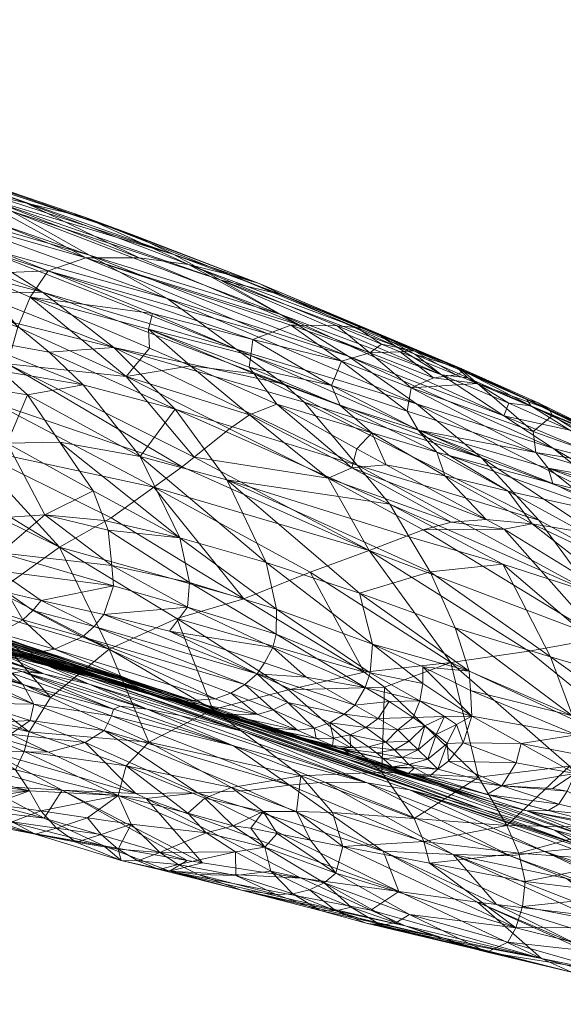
# Model space of a CAD drawing. Header units: millimetres. Extents: x -11 to 113, y -10 to 13.
# Tile 41 of 44: x 98.9 to 105.33, y -3.15 to 8.49. Entities that reach past the tile are written whole.
import ezdxf

# ---------------------------------------------------------------- set-up
doc = ezdxf.new("R2010")
doc.units = ezdxf.units.MM
doc.layers.add('G-IMPT', color=8, linetype='Continuous')

# ---------------------------------------------------------------- blocks, each defined once
blk = doc.blocks.new('AJlarge - 3D View - _3D__dwg_D 4229 - D 4229-193145-_3D_-4293-View 1')
at = {"layer": 'G-IMPT', "lineweight": 9}
mesh = blk.add_polyface(dxfattribs=at)
corners = [(97.272, 5.167, 101.906), (96.521, 5.417, 102.216), (96.726, 5.135, 102.783), (95.445, 5.481, 103.443), (95.657, 5.153, 104.026), (96.789, 4.855, 103.423), (97.365, 4.935, 102.498), (98.109, 4.888, 101.562), (95.093, 5.783, 102.933), (97.334, 6.853, 89.473), (95.058, 7.613, 91.191), (96.251, 7.202, 92.125), (99.555, 6.01, 87.819), (100.237, 5.846, 88.992), (96.914, 6.974, 92.644), (100.802, 5.639, 90.124), (97.339, 6.794, 92.947), (97.539, 5.884, 98.884), (98.825, 5.547, 97.904), (97.822, 6.107, 97.215), (96.542, 6.433, 98.216), (98.497, 5.285, 99.635), (96.093, 6.268, 99.788), (95.103, 6.798, 99.107), (94.67, 7.03, 98.81), (96.611, 6.672, 96.66), (95.332, 6.974, 97.742), (97.161, 5.627, 100.567), (97.615, 5.283, 101.023), (98.952, 4.95, 100.035), (100.304, 5.394, 95.167), (97.165, 4.562, 77.721), (95.218, 5.368, 78.794), (94.716, 6.012, 80.385), (97.011, 5.124, 79.096), (93.851, 6.914, 82.994), (96.729, 5.998, 82.113), (96.725, 5.86, 81.347), (98.955, 5.172, 80.826), (94.111, 6.639, 82.107), (96.796, 5.634, 80.581), (99.455, 4.542, 79.072), (99.333, 4.11, 77.792), (98.012, 4.982, 101.421), (95.582, 6.091, 101.308), (96.117, 5.742, 101.73), (97.851, 6.301, 85.074), (100.259, 5.361, 83.532), (97.148, 6.253, 83.598), (99.815, 5.208, 81.991), (96.892, 6.172, 82.856), (93.926, 7.246, 84.619), (98.707, 6.211, 86.486), (94.906, 7.657, 91.056), (93.741, 7.107, 83.841), (92.514, 8.179, 88.614), (93.822, 7.898, 89.954), (98.986, 6.096, 94.121), (98.374, 6.356, 93.684), (95.077, 7.29, 96.347), (99.379, 5.914, 94.412), (93.986, 7.887, 93.877), (95.382, 7.378, 94.495)]
mesh.append_faces([[corners[k] for k in face] for face in [(0, 1, 2), (2, 1, 3), (3, 4, 5), (3, 5, 2), (6, 2, 5), (2, 6, 0), (7, 0, 6), (8, 3, 1), (9, 10, 11), (12, 9, 11), (13, 11, 14), (15, 14, 16), (17, 18, 19), (17, 19, 20), (21, 17, 22), (22, 17, 20), (22, 20, 23), (24, 23, 20), (19, 25, 20), (20, 25, 26), (20, 26, 24), (27, 28, 29), (27, 29, 21), (22, 27, 21), (30, 25, 19), (31, 32, 33), (31, 33, 34), (35, 36, 37), (38, 37, 36), (39, 37, 40), (38, 40, 37), (40, 38, 41), (42, 34, 40), (33, 40, 34), (28, 0, 43), (7, 43, 0), (27, 44, 45), (27, 45, 28), (28, 45, 1), (28, 1, 0), (45, 8, 1), (22, 44, 27), (46, 47, 48), (49, 50, 48), (51, 48, 50), (9, 12, 52), (53, 9, 52), (9, 53, 10), (54, 50, 36), (38, 36, 50), (48, 55, 46), (46, 55, 52), (52, 56, 53), (57, 58, 59), (59, 58, 16), (59, 25, 57), (60, 57, 25), (14, 11, 61), (14, 61, 62), (16, 62, 59), (62, 16, 14)]])
mesh = blk.add_polyface(dxfattribs=at)
corners = [(98.679, 3.884, 103.373), (98.777, 4.434, 101.883), (98.29, 4.199, 103.147), (99.379, 5.914, 94.412), (100.304, 5.394, 95.167), (102.566, 4.692, 93.129), (103.362, 4.198, 93.924), (101.22, 4.88, 95.914), (101.848, 5.102, 92.253), (99.826, 4.245, 100.883), (100.228, 3.861, 101.348), (99.398, 4.599, 100.457), (98.767, 4.755, 100.965), (100.592, 4.303, 99.496), (101.472, 5.283, 86.39), (99.555, 6.01, 87.819), (100.237, 5.846, 88.992), (101.977, 5.157, 87.653), (102.309, 5.057, 88.906), (100.802, 5.639, 90.124), (101.3, 5.401, 91.222), (102.582, 4.923, 90.131), (98.986, 6.096, 94.121), (96.251, 7.202, 92.125), (96.914, 6.974, 92.644), (97.339, 6.794, 92.947), (98.374, 6.356, 93.684), (99.745, 4.956, 98.661), (98.825, 5.547, 97.904), (97.539, 5.884, 98.884), (98.952, 4.95, 100.035), (98.497, 5.285, 99.635), (98.012, 4.982, 101.421), (97.615, 5.283, 101.023), (96.611, 6.672, 96.66), (97.822, 6.107, 97.215), (102.036, 4.283, 96.728), (102.605, 3.867, 97.296), (99.333, 4.11, 77.792), (99.455, 4.542, 79.072), (100.735, 3.959, 78.373), (98.955, 5.172, 80.826), (99.601, 4.896, 80.479), (101.013, 4.292, 79.722), (97.148, 6.253, 83.598), (100.259, 5.361, 83.532), (99.815, 5.208, 81.991), (101.046, 4.702, 81.31), (101.001, 4.52, 80.497), (96.892, 6.172, 82.856), (100.888, 5.361, 84.992), (98.707, 6.211, 86.486), (101.496, 4.086, 79.463), (102.249, 3.991, 79.993), (97.851, 6.301, 85.074), (102.791, 4.565, 83.898), (102.684, 4.566, 83.559), (102.411, 4.462, 82.4), (102.236, 4.395, 81.659), (102.211, 4.208, 80.828), (102.192, 4.067, 80.196)]
mesh.append_faces([[corners[k] for k in face] for face in [(0, 1, 2), (3, 4, 5), (6, 4, 7), (3, 5, 8), (9, 1, 10), (11, 12, 1), (11, 1, 9), (11, 9, 13), (14, 15, 16), (16, 17, 14), (17, 16, 18), (18, 16, 19), (18, 19, 20), (21, 20, 8), (22, 8, 20), (8, 22, 3), (15, 23, 16), (16, 24, 19), (19, 25, 20), (20, 25, 26), (20, 26, 22), (27, 28, 29), (30, 11, 13), (30, 13, 27), (30, 27, 31), (29, 31, 27), (32, 12, 11), (33, 11, 30), (4, 3, 34), (7, 4, 35), (7, 35, 28), (36, 7, 28), (36, 28, 27), (37, 36, 27), (37, 27, 13), (38, 39, 40), (39, 41, 42), (40, 39, 42), (40, 42, 43), (44, 45, 46), (46, 47, 42), (42, 47, 48), (42, 48, 43), (42, 41, 46), (46, 41, 49), (15, 14, 50), (15, 50, 51), (52, 43, 48), (52, 48, 53), (45, 54, 51), (45, 51, 50), (45, 50, 55), (55, 50, 14), (45, 56, 57), (45, 57, 46), (46, 57, 58), (46, 58, 47), (47, 58, 59), (47, 59, 48), (48, 59, 60), (48, 60, 53)]])
mesh = blk.add_polyface(dxfattribs=at)
corners = [(97.534, 2.671, 106.406), (97.77, 3.02, 105.839), (97.189, 3.324, 105.916), (98.29, 4.199, 103.147), (97.822, 4.425, 103.045), (97.54, 3.973, 104.497), (97.961, 4.65, 102.327), (98.777, 4.434, 101.883), (98.109, 4.888, 101.562), (96.705, 2.413, 107.08), (97.237, 2.245, 106.841), (96.975, 2.908, 106.597), (98.679, 3.884, 103.373), (97.893, 3.772, 104.498), (97.267, 3.476, 105.667), (98.211, 3.534, 104.594), (98.259, 2.618, 105.892), (98.767, 2.976, 104.945), (98, 2.344, 106.313), (98.767, 4.755, 100.965), (95.669, 2.513, 74.021), (96.252, 3.021, 74.693), (97.762, 2.244, 73.989), (96.782, 3.501, 75.509), (93.82, 4.758, 76.958), (96.997, 3.74, 75.974), (96.609, 4.23, 76.78), (97.136, 3.971, 76.51), (95.448, 4.706, 77.37), (98.863, 3.121, 75.625), (99.949, 1.941, 74.086), (96.723, 4.261, 104.815), (95.828, 4.475, 105.32), (95.749, 3.66, 106.708), (97.336, 4.684, 103.182), (96.059, 2.427, 107.401), (96.216, 2.786, 107.198), (96.332, 3.064, 106.917), (96.504, 3.531, 106.256), (95.504, 2.796, 107.601), (95.611, 3.121, 107.34), (95.657, 5.153, 104.026), (96.789, 4.855, 103.423), (97.365, 4.935, 102.498), (98.012, 4.982, 101.421), (97.615, 5.283, 101.023), (99.398, 4.599, 100.457), (95.218, 5.368, 78.794), (97.165, 4.562, 77.721), (96.796, 5.634, 80.581), (99.455, 4.542, 79.072), (99.333, 4.11, 77.792), (99.163, 3.652, 76.622), (97.011, 5.124, 79.096)]
mesh.append_faces([[corners[k] for k in face] for face in [(0, 1, 2), (3, 4, 5), (6, 4, 3), (6, 3, 7), (6, 7, 8), (9, 10, 11), (11, 10, 0), (11, 0, 2), (12, 3, 13), (5, 13, 3), (13, 5, 14), (15, 12, 13), (1, 15, 13), (1, 13, 14), (1, 14, 2), (16, 17, 15), (16, 15, 1), (18, 16, 1), (18, 1, 0), (19, 8, 7), (20, 21, 22), (23, 24, 25), (22, 21, 23), (26, 27, 25), (28, 26, 25), (27, 29, 25), (25, 30, 23), (31, 32, 33), (31, 5, 34), (34, 5, 4), (34, 4, 6), (35, 9, 36), (36, 9, 11), (36, 11, 37), (37, 11, 38), (38, 11, 2), (38, 2, 14), (39, 35, 36), (39, 36, 40), (40, 36, 37), (40, 37, 33), (33, 37, 38), (33, 38, 31), (31, 38, 14), (31, 14, 5), (41, 32, 31), (41, 31, 42), (34, 42, 31), (42, 34, 43), (6, 43, 34), (43, 6, 8), (8, 19, 44), (45, 44, 46), (26, 28, 47), (26, 47, 48), (27, 26, 48), (49, 50, 51), (29, 27, 52), (52, 27, 48), (51, 48, 53)]])
mesh = blk.add_polyface(dxfattribs=at)
corners = [(104.469, 3.978, 91.354), (104.151, 4.221, 90.267), (103.922, 4.316, 90.436), (103.756, 4.34, 85.1), (103.234, 4.558, 85.304), (103.46, 4.538, 86.659), (104.145, 4.263, 86.387), (103.576, 4.528, 87.356), (104.701, 4.055, 87.535), (103.623, 4.503, 87.968), (104.658, 4.061, 88.762), (103.722, 4.451, 89.254), (103.753, 4.435, 89.66), (104.641, 3.977, 84.971), (103.977, 4.25, 85.068), (103.362, 4.198, 93.924), (102.566, 4.692, 93.129), (100.304, 5.394, 95.167), (104.17, 3.634, 94.72), (101.22, 4.88, 95.914), (102.036, 4.283, 96.728), (104.941, 2.998, 95.602), (102.605, 3.867, 97.296), (102.844, 3.654, 97.599), (101.848, 5.102, 92.253), (105.206, 3.494, 92.102), (103.469, 2.91, 98.668), (100.592, 4.303, 99.496), (104.06, 3.549, 80.647), (103.167, 3.852, 80.622), (103.283, 4.139, 82.152), (103.27, 3.617, 79.854), (102.249, 3.991, 79.993), (102.192, 4.067, 80.196), (104.19, 3.322, 79.955), (103.621, 4.237, 83.629), (102.791, 4.565, 83.898), (103.644, 3.294, 79.176), (102.52, 3.63, 79.018), (102.211, 4.208, 80.828), (102.236, 4.395, 81.659), (102.411, 4.462, 82.4), (102.684, 4.566, 83.559), (104.108, 3.825, 82.098), (104.372, 3.944, 83.542), (101.3, 5.401, 91.222), (102.582, 4.923, 90.131), (102.309, 5.057, 88.906), (101.472, 5.283, 86.39), (101.977, 5.157, 87.653), (102.196, 3.506, 78.339), (101.496, 4.086, 79.463), (100.259, 5.361, 83.532)]
mesh.append_faces([[corners[k] for k in face] for face in [(0, 1, 2), (3, 4, 5), (3, 5, 6), (6, 5, 7), (6, 7, 8), (8, 7, 9), (10, 9, 11), (10, 11, 1), (1, 11, 12), (1, 12, 2), (6, 13, 14), (6, 14, 3), (15, 16, 17), (18, 15, 19), (18, 19, 20), (21, 18, 20), (21, 20, 22), (21, 22, 23), (24, 16, 0), (24, 0, 2), (16, 15, 25), (16, 25, 0), (26, 23, 27), (28, 29, 30), (31, 32, 33), (31, 33, 29), (34, 31, 29), (34, 29, 28), (35, 36, 4), (35, 4, 3), (37, 38, 32), (37, 32, 31), (33, 39, 29), (29, 39, 40), (29, 40, 30), (30, 40, 41), (30, 41, 42), (30, 43, 28), (43, 30, 35), (35, 30, 42), (35, 42, 36), (3, 14, 35), (35, 14, 44), (35, 44, 43), (45, 46, 47), (2, 12, 46), (2, 46, 24), (4, 48, 5), (5, 48, 49), (5, 49, 7), (7, 49, 47), (7, 47, 9), (9, 47, 46), (9, 46, 11), (11, 46, 12), (22, 27, 23), (50, 51, 38), (51, 32, 38), (36, 48, 4), (36, 42, 52)]])
mesh = blk.add_polyface(dxfattribs=at)
corners = [(99.949, 1.941, 74.086), (100.558, 2.286, 74.757), (102.128, 1.33, 74.089), (99.569, 3.74, 102.563), (99.252, 4.026, 102.274), (98.679, 3.884, 103.373), (98.537, 1.427, 106.222), (98.658, 1.539, 106.18), (98.713, 1.825, 106.095), (98.622, 2.114, 106.019), (98.363, 1.965, 106.269), (99.221, 1.658, 105.818), (100.588, 1.482, 104.931), (99.25, 1.874, 105.704), (100.565, 1.723, 104.704), (100.525, 2.139, 104.314), (99.775, 2.324, 104.83), (99.952, 3.181, 103.178), (99.329, 3.169, 104.02), (100.347, 2.606, 103.811), (100.481, 2.255, 104.189), (98.777, 4.434, 101.883), (98.767, 2.976, 104.945), (98.259, 2.618, 105.892), (99.17, 2.283, 105.442), (98.211, 3.534, 104.594), (99.826, 4.245, 100.883), (100.228, 3.861, 101.348), (101.315, 3.574, 100.48), (100.902, 3.013, 102.374), (101.485, 1.522, 104.066), (101.372, 2.052, 103.502), (100.592, 4.303, 99.496), (103.469, 2.91, 98.668), (102.516, 1.208, 103.331), (102.391, 1.757, 102.748), (101.926, 2.735, 101.58), (97.762, 2.244, 73.989), (99.212, 1.417, 73.409), (98.925, 1.213, 73.146), (98.863, 3.121, 75.625), (96.997, 3.74, 75.974), (96.782, 3.501, 75.509), (101.063, 2.648, 75.652), (102.196, 3.506, 78.339), (100.735, 3.959, 78.373), (101.496, 4.086, 79.463), (99.163, 3.652, 76.622), (101.398, 2.889, 76.248), (99.333, 4.11, 77.792), (101.54, 3.003, 76.627), (101.958, 3.34, 77.74), (101.013, 4.292, 79.722), (97.165, 4.562, 77.721)]
mesh.append_faces([[corners[k] for k in face] for face in [(0, 1, 2), (3, 4, 5), (6, 7, 8), (8, 9, 10), (11, 12, 13), (14, 15, 16), (17, 18, 19), (19, 18, 16), (19, 16, 20), (20, 16, 15), (5, 4, 21), (22, 23, 24), (24, 23, 9), (24, 9, 13), (13, 9, 8), (13, 8, 11), (11, 8, 7), (18, 17, 3), (18, 3, 5), (18, 5, 25), (13, 12, 14), (13, 14, 16), (13, 16, 24), (24, 16, 18), (24, 18, 22), (22, 18, 25), (26, 27, 28), (28, 27, 29), (14, 30, 15), (15, 30, 31), (15, 31, 20), (32, 26, 28), (32, 28, 33), (21, 4, 27), (27, 4, 3), (27, 3, 29), (29, 3, 17), (29, 17, 31), (31, 17, 19), (31, 19, 20), (30, 34, 31), (31, 35, 29), (29, 35, 36), (29, 36, 28), (37, 38, 39), (40, 1, 0), (41, 40, 0), (42, 0, 38), (2, 1, 43), (44, 45, 46), (1, 40, 43), (43, 40, 47), (43, 47, 48), (48, 47, 49), (48, 49, 50), (50, 49, 45), (50, 45, 51), (51, 45, 44), (45, 52, 46), (47, 53, 49)]])
mesh = blk.add_polyface(dxfattribs=at)
corners = [(105.263, 3.642, 90.733), (104.469, 3.978, 91.354), (105.206, 3.494, 92.102), (106.656, 3.005, 89.803), (107.247, 2.702, 89.305), (106.792, 2.997, 88.959), (106.22, 3.274, 89.203), (104.781, 3.941, 89.91), (104.151, 4.221, 90.267), (105.794, 3.108, 92.699), (106.643, 2.892, 90.863), (105.985, 3.322, 90.241), (105.525, 3.61, 89.489), (104.941, 2.998, 95.602), (102.844, 3.654, 97.599), (105.62, 2.26, 96.641), (104.412, 3.064, 79.284), (104.557, 3.024, 79.344), (105.258, 2.604, 78.821), (104.658, 4.061, 88.762), (106.237, 3.312, 88.366), (105.478, 3.685, 88.505), (106.982, 2.928, 88.378), (105.742, 3.568, 86.268), (106.77, 3.048, 85.429), (106.217, 3.311, 85.171), (104.701, 4.055, 87.535), (104.727, 4.018, 86.264), (104.145, 4.263, 86.387), (103.623, 4.503, 87.968), (107.235, 2.835, 87.605), (106.436, 3.246, 87.454), (105.61, 3.647, 87.415), (105.781, 3.496, 85.093), (104.894, 3.874, 84.934), (104.641, 3.977, 84.971), (104.17, 3.634, 94.72), (106.754, 2.329, 93.689), (103.362, 4.198, 93.924), (104.108, 3.825, 82.098), (105.554, 3.309, 82.378), (105.584, 3.058, 81.089), (103.977, 4.25, 85.068), (104.372, 3.944, 83.542), (104.19, 3.322, 79.955), (105.784, 2.691, 79.853), (106.778, 2.865, 83.016), (105.729, 2.875, 80.502), (104.06, 3.549, 80.647)]
mesh.append_faces([[corners[k] for k in face] for face in [(0, 1, 2), (3, 4, 5), (3, 5, 6), (1, 0, 7), (1, 7, 8), (9, 10, 2), (2, 10, 11), (2, 11, 0), (0, 11, 12), (0, 12, 7), (10, 3, 11), (11, 3, 6), (11, 6, 12), (13, 14, 15), (16, 17, 18), (8, 7, 19), (20, 21, 12), (20, 12, 6), (6, 5, 20), (20, 5, 22), (23, 24, 25), (26, 27, 28), (23, 27, 26), (26, 29, 19), (20, 22, 30), (20, 30, 31), (21, 20, 31), (21, 31, 32), (25, 33, 23), (23, 33, 34), (23, 34, 27), (27, 34, 35), (28, 27, 35), (7, 12, 19), (19, 12, 21), (19, 21, 26), (26, 21, 32), (26, 32, 23), (23, 32, 31), (24, 23, 31), (24, 31, 30), (36, 13, 37), (36, 37, 9), (36, 9, 38), (38, 9, 2), (39, 40, 41), (42, 35, 43), (43, 35, 34), (17, 16, 44), (45, 17, 44), (46, 41, 40), (47, 45, 44), (41, 47, 44), (41, 44, 48), (41, 48, 39), (39, 43, 34), (39, 34, 40), (40, 34, 33), (40, 33, 46), (46, 33, 25), (46, 25, 24)]])
mesh = blk.add_polyface(dxfattribs=at)
corners = [(102.649, 0.102, 103.445), (102.287, 0.443, 103.861), (102.141, 0.314, 103.876), (103.444, 0.072, 102.932), (102.868, 0.404, 103.432), (102.373, 0.57, 103.781), (101.247, 0.946, 104.575), (105.62, 2.26, 96.641), (102.844, 3.654, 97.599), (103.469, 2.91, 98.668), (101.335, 1.098, 73.472), (102.128, 1.33, 74.089), (103.552, 0.463, 73.483), (101.763, 0.02, 72.646), (102.659, 0.251, 72.994), (103.792, 0.285, 73.373), (103.466, 3.103, 78.37), (102.52, 3.63, 79.018), (103.644, 3.294, 79.176), (103.814, 2.913, 78.192), (104.509, 2.783, 78.492), (104.412, 3.064, 79.284), (103.565, 0.282, 102.87), (104.213, 0.124, 102.357), (103.625, 0.455, 102.777), (104.247, 0.327, 102.248), (103.651, 0.791, 102.524), (104.797, 0.475, 101.519), (103.498, 1.394, 101.933), (104.247, 0.526, 102.113), (102.472, 0.755, 103.723), (102.51, 0.91, 103.609), (102.516, 1.208, 103.331), (102.391, 1.757, 102.748), (101.926, 2.735, 101.58), (104.63, 0.985, 101.052), (104.335, 1.65, 100.342), (104.087, 2.063, 99.818), (103.858, 2.448, 99.331), (101.462, 1.23, 104.319), (101.485, 1.522, 104.066), (101.372, 2.052, 103.502), (101.315, 3.574, 100.48), (104.581, 2.236, 77.113), (104.251, 2.146, 76.618), (103.126, 2.757, 77.146), (103.405, 2.878, 77.685), (104.998, 2.267, 77.586), (103.613, 1.899, 75.662), (101.398, 2.889, 76.248), (101.54, 3.003, 76.627), (104.579, 0.577, 74.068), (102.196, 3.506, 78.339), (101.958, 3.34, 77.74), (101.063, 2.648, 75.652), (102.914, 1.646, 74.807), (103.27, 3.617, 79.854), (104.19, 3.322, 79.955)]
mesh.append_faces([[corners[k] for k in face] for face in [(0, 1, 2), (3, 4, 1), (1, 4, 5), (6, 1, 5), (7, 8, 9), (10, 11, 12), (13, 10, 14), (12, 14, 10), (15, 14, 12), (16, 17, 18), (19, 16, 18), (19, 18, 20), (18, 21, 20), (22, 23, 24), (24, 23, 25), (24, 25, 26), (27, 28, 26), (27, 26, 29), (29, 26, 25), (30, 22, 31), (31, 22, 24), (31, 24, 32), (32, 24, 26), (32, 26, 33), (33, 26, 28), (33, 28, 34), (6, 5, 30), (30, 5, 4), (30, 4, 22), (22, 4, 3), (28, 35, 36), (34, 28, 36), (34, 36, 37), (34, 37, 38), (39, 30, 31), (40, 31, 32), (41, 32, 33), (42, 34, 38), (42, 38, 9), (43, 44, 45), (46, 19, 47), (48, 49, 50), (51, 15, 12), (46, 52, 17), (46, 17, 16), (46, 16, 19), (45, 53, 52), (45, 52, 46), (45, 46, 43), (54, 49, 48), (54, 48, 55), (54, 55, 11), (44, 48, 45), (50, 45, 48), (45, 50, 53), (48, 51, 55), (55, 51, 12), (55, 12, 11), (21, 18, 56), (21, 56, 57)]])
mesh = blk.add_polyface(dxfattribs=at)
corners = [(107.278, 2.594, 90.318), (107.247, 2.702, 89.305), (106.656, 3.005, 89.803), (105.794, 3.108, 92.699), (106.754, 2.329, 93.689), (108.121, 1.75, 92.141), (106.643, 2.892, 90.863), (107.157, -0.361, 99.32), (106.863, 0.317, 98.837), (105.756, 0.644, 99.99), (104.63, 0.985, 101.052), (104.797, 0.475, 101.519), (106.017, -0.057, 100.545), (104.809, 0.246, 101.649), (106.255, 1.397, 97.755), (105.194, 1.738, 98.824), (104.335, 1.65, 100.342), (107.94, 1.012, 95.322), (104.941, 2.998, 95.602), (105.62, 2.26, 96.641), (103.469, 2.91, 98.668), (103.858, 2.448, 99.331), (104.087, 2.063, 99.818), (106.028, 2.632, 80.036), (107.016, 2.39, 80.778), (107.597, 2.1, 80.674), (104.557, 3.024, 79.344), (105.784, 2.691, 79.853), (106.583, 2.305, 79.648), (107.261, 1.934, 79.389), (106.141, 2.118, 78.415), (105.258, 2.604, 78.821), (103.814, 2.913, 78.192), (104.509, 2.783, 78.492), (104.998, 2.267, 77.586), (105.541, 2.214, 77.99), (105.211, 2.151, 77.477), (107.157, 0.955, 76.706), (107.981, 1.061, 77.791), (104.412, 3.064, 79.284), (104.826, -0.059, 101.823), (104.247, 0.526, 102.113), (103.498, 1.394, 101.933), (104.247, 0.327, 102.248), (106.355, 0.863, 75.703), (104.579, 0.577, 74.068), (105.503, 0.711, 74.825), (107.131, -0.615, 73.99), (104.251, 2.146, 76.618), (104.581, 2.236, 77.113), (103.405, 2.878, 77.685), (107.79, 0.567, 76.456), (103.613, 1.899, 75.662), (105.729, 2.875, 80.502), (107.862, 2.412, 83.709), (106.778, 2.865, 83.016), (106.77, 3.048, 85.429), (106.924, 2.537, 81.345), (107.159, 2.35, 80.933), (106.823, 2.677, 81.864), (105.584, 3.058, 81.089)]
mesh.append_faces([[corners[k] for k in face] for face in [(0, 1, 2), (3, 4, 5), (3, 5, 6), (6, 0, 2), (7, 8, 9), (10, 11, 12), (11, 13, 12), (12, 9, 10), (8, 14, 15), (8, 15, 9), (9, 15, 16), (9, 16, 10), (17, 4, 18), (14, 17, 19), (18, 19, 17), (19, 20, 14), (14, 20, 21), (14, 21, 15), (15, 21, 22), (15, 22, 16), (23, 24, 25), (26, 27, 28), (29, 30, 28), (28, 30, 31), (28, 31, 26), (32, 33, 34), (34, 33, 35), (34, 35, 36), (36, 35, 37), (37, 35, 38), (27, 23, 28), (25, 28, 23), (33, 39, 31), (33, 31, 35), (35, 31, 30), (35, 30, 38), (38, 30, 29), (40, 13, 41), (41, 13, 11), (10, 42, 11), (41, 43, 40), (36, 37, 44), (45, 46, 47), (48, 49, 36), (34, 49, 50), (49, 34, 36), (44, 37, 51), (36, 44, 48), (52, 48, 44), (44, 47, 46), (44, 46, 52), (52, 46, 45), (24, 23, 53), (54, 55, 56), (57, 58, 24), (57, 24, 53), (59, 57, 53), (59, 53, 60), (55, 59, 60), (23, 27, 53)]])
mesh = blk.add_polyface(dxfattribs=at)
corners = [(98.126, 1.214, 95.924), (101.091, 0.191, 93.307), (101.735, 0.02, 95.279), (100.203, 0.543, 96.419), (98.808, 0.91, 92.775), (100.876, 0.248, 92.649), (100.299, 0.404, 91.241), (99.501, 0.468, 86.372), (100.665, 0.061, 85.598), (100.983, 0.024, 86.571), (102.141, -0.246, 89.62), (99.81, 0.536, 90.05), (100.298, 0.319, 88.362), (99.285, 0.669, 89.215), (99.761, 0.441, 87.401), (100.945, 0.242, 101.884), (99.481, 0.702, 102.007), (100.904, 0.271, 101.409), (99.43, 0.73, 101.624), (100.703, 0.357, 100.926), (99.209, 0.817, 101.24), (101.589, 0.107, 99.33), (98.815, 1.017, 97.452), (100.107, 0.58, 99.909), (98.598, 1.039, 100.431), (99.383, 0.45, 85.412), (100.587, 0.024, 84.68), (99.515, 0.317, 84.376), (99.229, 0.922, 105.593), (99.533, 0.667, 105.062), (99.888, 0.733, 105.133), (99.326, 1.402, 105.794), (99.633, 1.189, 105.601), (99.729, 1.311, 105.563), (99.514, 1.081, 105.614), (100.218, 0.88, 105.178), (100.359, 1.001, 105.173), (100.47, 1.143, 105.137), (98.873, 0.847, 102.74), (99.266, 0.751, 102.382), (100.76, 0.294, 102.322), (99.163, 0.726, 104.986), (99.472, 0.64, 103.503), (101.02, 0.198, 103.664), (101.408, 0.119, 103.749), (100.399, 0.392, 102.741), (101.791, 0.145, 103.832), (101.973, 0.213, 103.864), (102.141, 0.314, 103.876), (102.287, 0.443, 103.861), (101.247, 0.946, 104.575), (99.839, 0.163, 72.543), (98.925, 1.213, 73.146), (100.534, 0.733, 72.967), (101.763, 0.02, 72.646), (101.335, 1.098, 73.472), (99.949, 1.941, 74.086), (102.128, 1.33, 74.089), (99.212, 1.417, 73.409), (100.588, 1.482, 104.931), (99.221, 1.658, 105.818), (101.462, 1.23, 104.319), (100.565, 1.723, 104.704), (101.485, 1.522, 104.066), (102.472, 0.755, 103.723), (102.51, 0.91, 103.609)]
mesh.append_faces([[corners[k] for k in face] for face in [(0, 1, 2), (2, 3, 0), (1, 4, 5), (5, 4, 6), (7, 8, 9), (10, 6, 11), (10, 11, 12), (12, 11, 13), (14, 12, 13), (14, 7, 9), (12, 14, 9), (15, 16, 17), (17, 16, 18), (17, 18, 19), (19, 18, 20), (3, 21, 22), (22, 21, 23), (24, 23, 19), (19, 23, 21), (7, 25, 26), (7, 26, 8), (25, 27, 26), (28, 29, 30), (31, 32, 33), (34, 35, 32), (32, 35, 36), (32, 36, 33), (33, 36, 37), (34, 30, 35), (38, 39, 40), (41, 42, 43), (41, 43, 29), (29, 43, 44), (40, 45, 38), (39, 16, 15), (39, 15, 40), (29, 44, 30), (30, 44, 46), (30, 46, 35), (35, 46, 47), (35, 47, 48), (35, 48, 36), (36, 48, 49), (36, 49, 37), (37, 49, 50), (45, 43, 42), (51, 52, 53), (54, 53, 55), (56, 57, 55), (56, 55, 53), (56, 53, 58), (52, 58, 53), (33, 37, 59), (60, 33, 59), (59, 61, 62), (62, 61, 63), (61, 59, 37), (61, 37, 50), (50, 64, 61), (61, 65, 63)]])
mesh = blk.add_polyface(dxfattribs=at)
corners = [(98.762, 0.802, 88.382), (99.285, 0.669, 89.215), (98.517, 0.937, 90.078), (98.126, 1.214, 95.924), (100.203, 0.543, 96.419), (98.815, 1.017, 97.452), (97.434, 1.382, 94.26), (101.091, 0.191, 93.307), (98.808, 0.91, 92.775), (97.815, 1.177, 90.99), (100.299, 0.404, 91.241), (99.81, 0.536, 90.05), (98.434, 0.223, 81.114), (98.959, 0.094, 81.245), (98.881, 0.351, 82.814), (98.146, 0.961, 87.799), (99.319, 0.529, 86.454), (99.761, 0.441, 87.401), (98.615, 0.84, 88.243), (99.501, 0.468, 86.372), (99.481, 0.702, 102.007), (99.261, 0.771, 102.025), (99.43, 0.73, 101.624), (98.052, 1.138, 101.895), (99.209, 0.817, 101.24), (100.703, 0.357, 100.926), (98.598, 1.039, 100.431), (100.107, 0.58, 99.909), (99.437, 0.817, 98.788), (98.716, 0.521, 83.984), (99.642, 0.084, 82.555), (98.444, 0.718, 85.212), (98.565, 0.63, 84.665), (99.515, 0.317, 84.376), (99.383, 0.45, 85.412), (97.919, 0.974, 86.597), (98.232, 0.822, 85.773), (99.229, 0.922, 105.593), (98.731, 1.126, 105.962), (98.907, 0.856, 105.542), (98.471, 1.05, 105.957), (98.569, 0.865, 105.485), (98.784, 0.786, 104.908), (99.163, 0.726, 104.986), (99.533, 0.667, 105.062), (99.326, 1.402, 105.794), (99.134, 1.441, 105.904), (98.957, 1.261, 105.948), (99.514, 1.081, 105.614), (99.633, 1.189, 105.601), (98.658, 1.539, 106.18), (98.537, 1.427, 106.222), (98.537, 1.231, 106.12), (99.888, 0.733, 105.133), (99.266, 0.751, 102.382), (98.273, 1.059, 102.106), (98.504, 0.883, 104.182), (99.472, 0.64, 103.503), (97.936, 1.091, 103.417), (98.873, 0.847, 102.74), (100.399, 0.392, 102.741), (98.439, 0.622, 72.71), (98.565, 0.775, 72.823), (99.839, 0.163, 72.543), (98.925, 1.213, 73.146), (98.275, 0.296, 72.616), (99.588, -0.243, 72.441), (99.729, 1.311, 105.563), (99.221, 1.658, 105.818)]
mesh.append_faces([[corners[k] for k in face] for face in [(0, 1, 2), (3, 4, 5), (3, 6, 7), (7, 6, 8), (8, 9, 10), (10, 9, 2), (10, 2, 11), (11, 2, 1), (12, 13, 14), (15, 16, 17), (15, 17, 18), (17, 1, 0), (17, 0, 18), (16, 19, 17), (20, 21, 22), (22, 21, 23), (22, 23, 24), (25, 24, 26), (5, 27, 28), (26, 28, 27), (29, 14, 30), (31, 32, 33), (34, 16, 35), (16, 34, 19), (36, 31, 34), (34, 31, 33), (32, 29, 33), (33, 29, 30), (37, 38, 39), (39, 38, 40), (39, 40, 41), (41, 42, 43), (41, 43, 39), (39, 43, 44), (39, 44, 37), (45, 46, 47), (48, 45, 47), (45, 48, 49), (46, 50, 47), (47, 50, 51), (47, 51, 52), (52, 40, 38), (52, 38, 47), (37, 47, 38), (47, 37, 48), (53, 48, 37), (54, 55, 21), (42, 56, 57), (42, 57, 43), (58, 59, 60), (54, 21, 20), (60, 57, 58), (58, 57, 56), (61, 62, 63), (63, 62, 64), (65, 61, 66), (66, 61, 63), (67, 68, 45), (45, 68, 46), (68, 50, 46)]])
mesh = blk.add_polyface(dxfattribs=at)
corners = [(101.638, -1.793, 75.237), (99.978, -0.936, 77.186), (101.458, -1.765, 75.121), (99.765, -1.266, 75.337), (100.472, -1.592, 74.447), (100.851, -0.975, 78.167), (100.972, -1.032, 78.046), (100.983, 0.024, 86.571), (100.665, 0.061, 85.598), (102.008, -0.409, 84.705), (100.298, 0.319, 88.362), (101.377, -0.052, 87.539), (102.141, -0.246, 89.62), (100.904, 0.271, 101.409), (100.703, 0.357, 100.926), (102.211, -0.138, 100.577), (102.268, -0.173, 101.773), (100.945, 0.242, 101.884), (100.203, 0.543, 96.419), (103.03, -0.385, 98.57), (101.589, 0.107, 99.33), (100.675, -1.766, 73.476), (101.248, -1.894, 73.827), (101.128, -1.872, 73.247), (101.588, -1.932, 73.04), (102.099, -2.119, 73.29), (100.64, -0.998, 72.438), (101.467, -1.206, 72.358), (101.681, -1.44, 72.474), (101.353, -1.814, 72.915), (100.876, -1.77, 73.085), (101.135, -1.673, 72.795), (99.913, -1.385, 72.91), (100.279, -1.263, 72.657), (100.44, -1.459, 72.784), (100.643, -1.632, 72.928), (100.794, -1.335, 72.587), (100.144, -1.551, 73.097), (99.66, -1.455, 73.302), (99.726, -1.18, 72.749), (102.028, -1.665, 72.591), (101.581, -0.964, 79.332), (102.179, -0.938, 80.648), (100.474, -0.229, 82.026), (100.25, -0.372, 80.534), (99.818, -0.486, 79.203), (100.587, 0.024, 84.68), (99.515, 0.317, 84.376), (100.562, -0.054, 83.742), (99.642, 0.084, 82.555), (102.668, -0.876, 82.154), (102.34, -0.192, 102.293), (101.964, -0.081, 102.794), (100.399, 0.392, 102.741), (100.76, 0.294, 102.322), (101.902, -0.037, 103.326), (101.408, 0.119, 103.749), (101.02, 0.198, 103.664), (100.736, -0.648, 72.353), (101.005, -0.366, 72.391), (99.588, -0.243, 72.441), (99.839, 0.163, 72.543), (100.534, 0.733, 72.967), (101.763, 0.02, 72.646), (99.529, -0.477, 72.469), (101.666, -1.029, 72.284), (101.983, -0.901, 72.292)]
mesh.append_faces([[corners[k] for k in face] for face in [(0, 1, 2), (2, 1, 3), (3, 4, 2), (5, 1, 6), (6, 1, 0), (7, 8, 9), (10, 7, 11), (10, 11, 12), (13, 14, 15), (16, 17, 13), (18, 19, 20), (14, 20, 15), (21, 22, 4), (23, 24, 25), (26, 27, 28), (24, 23, 29), (29, 23, 30), (29, 30, 31), (32, 33, 34), (25, 22, 23), (23, 22, 21), (23, 21, 30), (35, 30, 21), (31, 30, 35), (31, 35, 36), (33, 36, 34), (34, 36, 35), (34, 35, 37), (37, 35, 21), (38, 21, 4), (0, 2, 22), (22, 2, 4), (26, 33, 39), (33, 26, 36), (28, 36, 26), (36, 28, 31), (31, 40, 29), (41, 42, 43), (44, 45, 5), (8, 46, 9), (46, 47, 48), (9, 46, 48), (43, 44, 41), (5, 41, 44), (41, 5, 6), (48, 49, 43), (48, 43, 50), (51, 52, 53), (51, 53, 54), (55, 56, 57), (54, 17, 16), (52, 57, 53), (27, 26, 58), (59, 58, 60), (59, 61, 62), (59, 62, 63), (58, 26, 64), (65, 27, 58), (66, 65, 58), (66, 58, 59)]])
mesh = blk.add_polyface(dxfattribs=at)
corners = [(103.587, -0.849, 85.838), (105.279, -1.711, 82.107), (105.687, -1.659, 84.186), (106.014, -1.629, 86.477), (106.589, -1.771, 91.057), (104.09, -0.931, 88), (106.108, -1.59, 91.429), (104.54, -1.044, 90.249), (104.963, -1.166, 92.441), (105.477, -1.18, 99.965), (105.08, -1.079, 99.135), (106.382, -1.554, 98.007), (104.429, -0.883, 97.489), (105.804, -1.409, 96.255), (106.423, -1.351, 99.861), (105.731, -1.174, 100.393), (106.549, -1.258, 100.03), (105.855, -1.1, 100.57), (105.953, -0.948, 100.683), (105.181, -0.883, 101.149), (105.781, -0.913, 100.837), (104.327, -0.769, 101.535), (105.006, -0.984, 100.884), (106.79, -1.603, 98.871), (107.065, -1.514, 99.285), (107.185, -1.399, 99.441), (104.047, -0.725, 100.853), (103.319, -0.557, 93.894), (104.551, -0.592, 101.831), (104.423, -0.687, 101.76), (105.351, -0.611, 101.299), (104.726, -0.376, 101.887), (104.826, -0.059, 101.823), (105.411, -0.382, 101.296), (106.077, -0.511, 100.739), (106.051, -0.738, 100.759), (104.809, 0.246, 101.649), (106.061, -0.28, 100.66), (106.017, -0.057, 100.545), (106.709, -0.65, 100.147), (107.255, -1.213, 99.52), (107.308, -1.004, 99.559), (106.71, -0.874, 100.183), (107.289, -0.786, 99.518), (107.157, -0.361, 99.32), (105.756, 0.644, 99.99), (104.146, -1.27, 72.501), (104.905, -0.779, 72.837), (105.242, -1.352, 72.675), (104.645, -0.157, 102.008), (106.499, -1.376, 73.013), (105.983, -0.651, 73.331), (107.761, -1.388, 73.609), (107.131, -0.615, 73.99), (104.579, 0.577, 74.068)]
mesh.append_faces([[corners[k] for k in face] for face in [(0, 1, 2), (3, 4, 5), (5, 4, 6), (5, 6, 7), (7, 6, 8), (5, 2, 3), (9, 10, 11), (11, 10, 12), (11, 12, 13), (9, 14, 15), (15, 14, 16), (15, 16, 17), (18, 17, 16), (17, 18, 19), (19, 18, 20), (19, 21, 22), (9, 23, 24), (9, 24, 14), (14, 24, 25), (14, 25, 16), (26, 10, 9), (26, 9, 15), (26, 15, 22), (22, 15, 17), (22, 17, 19), (8, 13, 27), (13, 8, 6), (19, 28, 29), (28, 30, 31), (28, 30, 31), (32, 31, 33), (34, 33, 35), (36, 32, 37), (33, 31, 30), (30, 35, 33), (38, 36, 37), (38, 37, 39), (40, 41, 42), (42, 41, 43), (42, 43, 39), (39, 43, 44), (38, 39, 44), (38, 44, 45), (30, 28, 19), (19, 35, 30), (35, 19, 20), (35, 20, 18), (32, 33, 37), (37, 33, 34), (37, 34, 39), (39, 34, 35), (39, 35, 42), (40, 41, 42), (46, 47, 48), (49, 31, 32), (50, 48, 51), (51, 48, 47), (52, 50, 53), (53, 50, 51), (53, 51, 54), (54, 51, 47)]])
mesh = blk.add_polyface(dxfattribs=at)
corners = [(102.846, -0.382, 94.311), (101.735, 0.02, 95.279), (101.091, 0.191, 93.307), (100.983, 0.024, 86.571), (102.008, -0.409, 84.705), (103.587, -0.849, 85.838), (101.377, -0.052, 87.539), (103.319, -0.557, 93.894), (100.876, 0.248, 92.649), (104.54, -1.044, 90.249), (100.299, 0.404, 91.241), (102.141, -0.246, 89.62), (102.967, -0.382, 100.363), (103.257, -0.465, 101.044), (102.452, -0.22, 101.175), (102.268, -0.173, 101.773), (102.528, -0.252, 101.769), (103.394, -0.516, 101.756), (100.904, 0.271, 101.409), (102.211, -0.138, 100.577), (103.43, -0.542, 99.476), (103.03, -0.385, 98.57), (100.203, 0.543, 96.419), (101.589, 0.107, 99.33), (104.429, -0.883, 97.489), (100.562, -0.054, 83.742), (102.668, -0.876, 82.154), (103.255, -0.438, 102.204), (103.176, -0.406, 102.356), (102.34, -0.192, 102.293), (103.392, -0.43, 102.392), (103.572, -0.195, 102.715), (103.316, -0.037, 102.961), (103.146, -0.139, 102.961), (102.649, 0.102, 103.445), (102.959, -0.2, 102.941), (102.476, 0.014, 103.433), (102.762, -0.225, 102.909), (102.29, -0.038, 103.403), (101.902, -0.037, 103.326), (101.408, 0.119, 103.749), (103.19, -0.318, 102.677), (102.984, -0.324, 102.642), (102.362, -0.189, 102.844), (101.964, -0.081, 102.794), (103.32, -0.463, 102.047), (102.287, 0.443, 103.861), (103.444, 0.072, 102.932), (102.141, 0.314, 103.876), (101.973, 0.213, 103.864), (101.791, 0.145, 103.832), (103.388, -0.278, 102.705), (100.76, 0.294, 102.322), (101.02, 0.198, 103.664), (102.804, -0.764, 72.393), (101.005, -0.366, 72.391), (101.763, 0.02, 72.646), (103.76, -0.721, 72.595), (102.659, 0.251, 72.994)]
mesh.append_faces([[corners[k] for k in face] for face in [(0, 1, 2), (3, 4, 5), (3, 5, 6), (2, 7, 0), (2, 8, 9), (9, 8, 10), (9, 10, 11), (11, 6, 5), (12, 13, 14), (15, 14, 16), (16, 14, 13), (16, 13, 17), (14, 15, 18), (14, 18, 19), (14, 19, 12), (20, 12, 19), (1, 21, 22), (19, 23, 21), (19, 21, 20), (24, 21, 1), (0, 24, 1), (4, 25, 26), (27, 28, 29), (28, 27, 30), (31, 32, 33), (34, 33, 32), (33, 34, 35), (35, 34, 36), (35, 36, 37), (37, 36, 38), (37, 38, 39), (40, 39, 38), (30, 41, 28), (28, 41, 42), (28, 42, 29), (29, 42, 43), (29, 43, 44), (17, 45, 16), (46, 32, 47), (32, 46, 34), (34, 48, 36), (36, 48, 49), (36, 49, 38), (38, 49, 50), (38, 50, 40), (30, 51, 41), (52, 15, 29), (29, 15, 16), (29, 16, 27), (27, 16, 45), (51, 33, 41), (41, 33, 35), (41, 35, 42), (42, 35, 37), (42, 37, 43), (39, 43, 37), (43, 39, 44), (44, 39, 53), (54, 55, 56), (57, 56, 58)]])
mesh = blk.add_polyface(dxfattribs=at)
corners = [(103.884, -0.657, 101.749), (103.394, -0.516, 101.756), (103.836, -0.672, 101.547), (103.782, -0.657, 101.348), (102.967, -0.382, 100.363), (103.703, -0.609, 100.069), (103.779, -0.629, 100.235), (103.657, -0.593, 100.961), (103.257, -0.465, 101.044), (104.429, -0.883, 97.489), (103.43, -0.542, 99.476), (103.03, -0.385, 98.57), (103.319, -0.557, 93.894), (102.846, -0.382, 94.311), (103.388, -0.278, 102.705), (103.604, -0.422, 102.425), (103.807, -0.368, 102.447), (103.95, -0.22, 102.494), (103.718, -0.086, 102.695), (103.572, -0.195, 102.715), (103.316, -0.037, 102.961), (103.911, -0.458, 102.298), (103.697, -0.492, 102.272), (104.004, -0.547, 102.136), (103.776, -0.558, 102.11), (104.083, -0.629, 101.958), (103.32, -0.463, 102.047), (104.086, -0.354, 102.284), (104.191, -0.458, 102.119), (104.304, -0.569, 101.945), (103.444, 0.072, 102.932), (103.255, -0.438, 102.204), (103.392, -0.43, 102.392), (103.146, -0.139, 102.961), (103.792, 0.285, 73.373), (104.905, -0.779, 72.837), (103.76, -0.721, 72.595), (102.659, 0.251, 72.994), (103.85, 0.115, 102.654), (104.132, -0.073, 102.428), (104.213, 0.124, 102.357), (104.551, -0.592, 101.831), (104.726, -0.376, 101.887), (104.533, -0.384, 102.035), (104.423, -0.687, 101.76), (104.504, -0.061, 102.13), (104.27, -0.174, 102.307), (104.404, -0.277, 102.176), (104.645, -0.157, 102.008), (104.826, -0.059, 101.823), (103.565, 0.282, 102.87), (104.247, 0.327, 102.248), (104.579, 0.577, 74.068)]
mesh.append_faces([[corners[k] for k in face] for face in [(0, 1, 2), (3, 2, 1), (4, 5, 6), (6, 7, 4), (1, 8, 7), (1, 7, 3), (9, 10, 11), (12, 9, 13), (14, 15, 16), (17, 18, 19), (20, 19, 18), (21, 16, 15), (21, 15, 22), (23, 21, 22), (24, 0, 25), (26, 1, 0), (27, 17, 16), (27, 16, 21), (28, 27, 21), (28, 21, 23), (29, 28, 23), (18, 30, 20), (23, 25, 29), (25, 23, 24), (22, 24, 23), (24, 22, 31), (31, 22, 15), (31, 15, 32), (32, 15, 14), (31, 26, 24), (0, 24, 26), (16, 17, 19), (16, 19, 14), (33, 14, 19), (34, 35, 36), (36, 37, 34), (38, 39, 40), (41, 42, 43), (44, 41, 43), (45, 46, 47), (29, 43, 47), (43, 29, 44), (45, 48, 49), (48, 45, 47), (48, 47, 43), (50, 38, 40), (39, 17, 46), (46, 17, 27), (46, 27, 28), (49, 51, 40), (49, 40, 45), (45, 40, 39), (45, 39, 46), (47, 46, 28), (47, 28, 29), (38, 50, 30), (38, 30, 18), (39, 38, 18), (39, 18, 17), (52, 35, 34)]])
mesh = blk.add_polyface(dxfattribs=at)
corners = [(98.796, -1.254, 73.547), (98.967, -1.23, 73.358), (99.249, -1.347, 73.592), (98.957, -1.266, 74.018), (98.662, -1.213, 73.782), (98.679, -1.135, 74.495), (99.378, -1.401, 73.699), (100.472, -1.592, 74.447), (99.765, -1.266, 75.337), (99.366, -0.272, 79.657), (99.086, -0.139, 79.938), (98.739, -0.093, 79.682), (98.376, -0.07, 79.279), (99.818, -0.486, 79.203), (99.114, -0.473, 78.193), (100.851, -0.975, 78.167), (99.978, -0.936, 77.186), (98.625, -1.086, 73.074), (98.493, -1.141, 73.3), (98.367, -1.144, 73.553), (98.05, -0.801, 75.464), (99.031, -0.877, 76.299), (98.254, -0.458, 77.28), (98.959, 0.094, 81.245), (98.434, 0.223, 81.114), (98.195, -0.602, 72.789), (99.428, -0.692, 72.555), (99.594, -0.944, 72.624), (98.332, -0.757, 72.88), (99.913, -1.385, 72.91), (100.44, -1.459, 72.784), (100.144, -1.551, 73.097), (99.66, -1.455, 73.302), (99.387, -1.31, 73.077), (99.152, -1.098, 72.881), (99.726, -1.18, 72.749), (100.64, -0.998, 72.438), (98.51, -0.957, 72.998), (100.675, -1.766, 73.476), (100.279, -1.263, 72.657), (99.6, -0.11, 81.007), (100.25, -0.372, 80.534), (98.881, 0.351, 82.814), (99.642, 0.084, 82.555), (100.474, -0.229, 82.026), (99.515, 0.317, 84.376), (100.562, -0.054, 83.742), (99.529, -0.477, 72.469), (99.588, -0.243, 72.441), (100.736, -0.648, 72.353), (99.839, 0.163, 72.543), (101.005, -0.366, 72.391), (98.167, 0.083, 72.554), (98.275, 0.296, 72.616)]
mesh.append_faces([[corners[k] for k in face] for face in [(0, 1, 2), (0, 2, 3), (0, 3, 4), (4, 3, 5), (3, 2, 6), (5, 3, 6), (5, 6, 7), (5, 7, 8), (9, 10, 11), (9, 11, 12), (13, 9, 12), (13, 12, 14), (13, 14, 15), (15, 14, 16), (17, 1, 18), (18, 1, 0), (19, 0, 4), (20, 5, 8), (20, 8, 21), (16, 21, 8), (21, 16, 22), (22, 16, 14), (11, 10, 23), (11, 23, 24), (25, 26, 27), (25, 27, 28), (29, 30, 31), (29, 31, 32), (33, 34, 35), (35, 34, 27), (36, 35, 27), (36, 27, 26), (33, 1, 17), (33, 17, 34), (27, 34, 17), (27, 17, 37), (27, 37, 28), (2, 32, 6), (32, 31, 38), (32, 7, 6), (32, 2, 1), (32, 1, 33), (32, 33, 29), (29, 33, 35), (39, 29, 35), (40, 23, 10), (40, 10, 9), (40, 9, 41), (41, 9, 13), (42, 23, 43), (43, 23, 40), (43, 40, 44), (44, 40, 41), (45, 43, 46), (47, 48, 49), (48, 50, 51), (47, 36, 26), (52, 53, 48), (52, 48, 47), (52, 47, 26)]])
mesh = blk.add_polyface(dxfattribs=at)
corners = [(100.972, -1.032, 78.046), (101.638, -1.793, 75.237), (102.808, -1.976, 75.989), (102.008, -0.409, 84.705), (103.086, -0.838, 83.849), (103.587, -0.849, 85.838), (101.091, 0.191, 93.307), (104.963, -1.166, 92.441), (103.319, -0.557, 93.894), (102.141, -0.246, 89.62), (104.09, -0.931, 88), (102.967, -0.382, 100.363), (103.657, -0.593, 100.961), (103.257, -0.465, 101.044), (103.43, -0.542, 99.476), (103.703, -0.609, 100.069), (101.681, -1.44, 72.474), (101.467, -1.206, 72.358), (102.002, -1.357, 72.367), (101.248, -1.894, 73.827), (102.099, -2.119, 73.29), (104.037, -2.538, 74.643), (102.212, -1.384, 72.375), (102.376, -1.607, 72.484), (102.524, -1.446, 72.394), (103.03, -2.357, 73.203), (102.512, -2.17, 73.021), (102.71, -2.16, 72.893), (102.034, -1.942, 72.853), (102.448, -1.893, 72.684), (102.028, -1.665, 72.591), (102.916, -1.524, 72.418), (103.302, -1.6, 72.442), (103.219, -1.915, 72.59), (102.904, -2.113, 72.778), (103.081, -2.029, 72.678), (103.4, -2.317, 72.883), (103.216, -2.361, 73.038), (103.578, -2.507, 73.391), (103.632, -2.353, 75.087), (101.135, -1.673, 72.795), (101.353, -1.814, 72.915), (101.588, -1.932, 73.04), (104.386, -2.663, 74.25), (102.668, -0.876, 82.154), (100.474, -0.229, 82.026), (102.179, -0.938, 80.648), (103.778, -1.654, 79.158), (101.581, -0.964, 79.332), (103.964, -2.133, 76.85), (102.357, -1.187, 72.301), (102.75, -1.185, 72.295), (101.666, -1.029, 72.284), (101.983, -0.901, 72.292), (102.804, -0.764, 72.393), (103.177, -1.197, 72.354), (101.005, -0.366, 72.391), (103.76, -0.721, 72.595), (101.763, 0.02, 72.646)]
mesh.append_faces([[corners[k] for k in face] for face in [(0, 1, 2), (3, 4, 5), (6, 7, 8), (9, 5, 10), (11, 12, 13), (11, 14, 15), (16, 17, 18), (19, 20, 21), (18, 22, 23), (23, 22, 24), (25, 26, 27), (27, 26, 28), (27, 28, 29), (29, 28, 30), (29, 30, 23), (23, 30, 16), (23, 16, 18), (31, 32, 33), (34, 35, 36), (34, 36, 37), (38, 25, 37), (37, 25, 27), (37, 27, 34), (34, 27, 29), (35, 34, 29), (35, 29, 23), (33, 35, 23), (33, 23, 24), (33, 24, 31), (21, 39, 19), (19, 39, 2), (19, 2, 1), (40, 16, 30), (41, 30, 28), (41, 28, 42), (42, 28, 26), (42, 26, 20), (20, 26, 25), (20, 25, 43), (3, 44, 4), (44, 45, 46), (44, 46, 47), (47, 46, 48), (49, 47, 48), (49, 48, 0), (49, 0, 2), (50, 51, 31), (31, 24, 50), (22, 50, 24), (18, 50, 22), (50, 18, 52), (50, 52, 53), (51, 50, 53), (51, 53, 54), (18, 17, 52), (54, 55, 51), (51, 55, 32), (51, 32, 31), (54, 53, 56), (57, 54, 58)]])
mesh = blk.add_polyface(dxfattribs=at)
corners = [(102.141, -0.246, 89.62), (104.09, -0.931, 88), (104.54, -1.044, 90.249), (103.587, -0.849, 85.838), (103.086, -0.838, 83.849), (105.279, -1.711, 82.107), (104.963, -1.166, 92.441), (101.091, 0.191, 93.307), (105.687, -1.659, 84.186), (104.075, -0.74, 101.545), (104.327, -0.769, 101.535), (104.148, -0.672, 101.754), (103.836, -0.672, 101.547), (103.884, -0.657, 101.749), (103.782, -0.657, 101.348), (104.235, -0.773, 101.311), (104.047, -0.725, 100.853), (103.657, -0.593, 100.961), (103.779, -0.629, 100.235), (105.006, -0.984, 100.884), (105.08, -1.079, 99.135), (104.423, -0.687, 101.76), (105.181, -0.883, 101.149), (103.703, -0.609, 100.069), (103.43, -0.542, 99.476), (104.429, -0.883, 97.489), (103.319, -0.557, 93.894), (105.804, -1.409, 96.255), (104.386, -2.663, 74.25), (104.037, -2.538, 74.643), (102.099, -2.119, 73.29), (104.907, -2.821, 73.562), (104.736, -2.772, 73.798), (103.578, -2.507, 73.391), (103.754, -2.532, 73.196), (105.01, -2.85, 73.421), (103.927, -2.502, 73.007), (104.088, -2.406, 72.838), (103.216, -2.361, 73.038), (103.4, -2.317, 72.883), (103.081, -2.029, 72.678), (103.219, -1.915, 72.59), (105.347, -2.561, 72.892), (103.302, -1.6, 72.442), (104.324, -1.797, 72.53), (103.03, -2.357, 73.203), (104.502, -2.705, 74.119), (103.778, -1.654, 79.158), (104.604, -1.694, 80.492), (102.668, -0.876, 82.154), (103.964, -2.133, 76.85), (104.894, -2.259, 77.543), (105.12, -2.286, 77.792), (104.083, -0.629, 101.958), (104.304, -0.569, 101.945), (103.177, -1.197, 72.354), (104.146, -1.27, 72.501), (104.26, -1.542, 72.514), (105.383, -1.68, 72.625), (105.242, -1.352, 72.675), (103.76, -0.721, 72.595), (104.905, -0.779, 72.837), (102.804, -0.764, 72.393), (105.652, -2.926, 74.825), (103.632, -2.353, 75.087), (102.808, -1.976, 75.989)]
mesh.append_faces([[corners[k] for k in face] for face in [(0, 1, 2), (3, 4, 5), (2, 6, 7), (1, 3, 8), (9, 10, 11), (12, 9, 11), (12, 11, 13), (9, 12, 14), (15, 9, 14), (9, 15, 10), (16, 17, 18), (14, 17, 16), (14, 16, 15), (19, 10, 15), (19, 15, 16), (16, 18, 20), (21, 10, 22), (18, 23, 20), (20, 23, 24), (20, 24, 25), (26, 27, 25), (28, 29, 30), (31, 32, 33), (31, 33, 34), (35, 31, 34), (35, 34, 36), (35, 36, 37), (33, 38, 34), (34, 38, 39), (34, 39, 36), (36, 39, 40), (37, 36, 40), (37, 40, 41), (42, 37, 41), (42, 41, 43), (42, 43, 44), (28, 45, 33), (28, 33, 46), (46, 33, 32), (47, 48, 49), (4, 49, 48), (4, 48, 5), (50, 51, 47), (47, 51, 52), (48, 47, 52), (53, 13, 11), (53, 11, 21), (21, 54, 53), (55, 56, 57), (57, 43, 55), (43, 57, 44), (58, 44, 57), (56, 59, 57), (60, 61, 56), (62, 60, 56), (62, 56, 55), (29, 28, 63), (64, 29, 63), (64, 63, 50), (64, 50, 65)]])
mesh = blk.add_polyface(dxfattribs=at)
corners = [(107.388, -2.601, 80.483), (107.492, -2.512, 81.747), (105.948, -1.978, 81.576), (105.279, -1.711, 82.107), (105.687, -1.659, 84.186), (107.59, -2.428, 82.93), (107.7, -2.334, 84.264), (106.014, -1.629, 86.477), (108.012, -2.322, 88.58), (106.589, -1.771, 91.057), (107.142, -1.922, 95.013), (106.108, -1.59, 91.429), (106.382, -1.554, 98.007), (107.399, -1.805, 98.29), (106.79, -1.603, 98.871), (105.477, -1.18, 99.965), (105.804, -1.409, 96.255), (107.603, -2.009, 96.832), (104.088, -2.406, 72.838), (105.347, -2.561, 72.892), (105.253, -2.733, 73.048), (104.324, -1.797, 72.53), (105.458, -2.015, 72.628), (105.425, -2.31, 72.736), (105.01, -2.85, 73.421), (106.572, -2.462, 79.391), (104.604, -1.694, 80.492), (105.12, -2.286, 77.792), (106.2, -2.417, 78.981), (105.383, -1.68, 72.625), (104.26, -1.542, 72.514), (105.242, -1.352, 72.675), (104.894, -2.259, 77.543), (103.964, -2.133, 76.85), (105.652, -2.926, 74.825), (106.742, -2.173, 72.94), (104.502, -2.705, 74.119), (104.736, -2.772, 73.798), (106.005, -3.085, 74.322), (104.386, -2.663, 74.25), (106.642, -2.886, 73.215), (106.508, -3.09, 73.466), (104.907, -2.821, 73.562), (106.345, -3.166, 73.755), (106.727, -2.557, 73.031), (108.226, -3.414, 76.239), (106.149, -2.795, 76.579), (106.958, -3.19, 75.489), (107.131, -2.221, 73.035), (107.339, -2.99, 77.529), (107.334, -3.37, 74.92), (107.714, -3.467, 74.273), (107.902, -3.375, 73.939), (107.984, -3.272, 73.788), (106.662, -1.775, 72.92), (107.325, -1.808, 73.151), (106.499, -1.376, 73.013)]
mesh.append_faces([[corners[k] for k in face] for face in [(0, 1, 2), (3, 2, 1), (3, 1, 4), (4, 1, 5), (4, 5, 6), (7, 8, 9), (7, 4, 6), (10, 11, 9), (12, 13, 14), (12, 14, 15), (16, 11, 10), (12, 16, 10), (12, 10, 17), (18, 19, 20), (21, 22, 23), (21, 23, 19), (20, 24, 18), (0, 2, 25), (25, 2, 26), (3, 26, 2), (26, 27, 28), (26, 28, 25), (21, 29, 22), (30, 31, 29), (32, 33, 34), (23, 22, 35), (36, 37, 38), (36, 38, 34), (39, 36, 34), (20, 19, 40), (20, 40, 41), (37, 42, 38), (38, 42, 24), (38, 24, 43), (41, 43, 24), (41, 24, 20), (44, 40, 19), (44, 19, 23), (45, 46, 47), (23, 35, 44), (44, 35, 48), (25, 28, 49), (49, 28, 27), (49, 27, 46), (46, 27, 32), (47, 46, 32), (47, 32, 34), (50, 47, 34), (50, 34, 38), (51, 50, 38), (51, 38, 43), (52, 43, 41), (53, 41, 40), (48, 35, 54), (22, 54, 35), (54, 22, 29), (55, 48, 54), (55, 54, 56), (29, 56, 54), (56, 29, 31)]])
blk = doc.blocks.new('AJlarge - 3D View - _3D__dwg_D 4229 - D 4229-193149-_3D_-4294-View 1')
blk.add_blockref('AJlarge - 3D View - _3D__dwg_D 4229 - D 4229-193145-_3D_-4293-View 1', (0, 0))
blk = doc.blocks.new('AJlarge - 3D View - _3D__dwg-4291-View 1')
blk.add_blockref('AJlarge - 3D View - _3D__dwg_D 4229 - D 4229-193149-_3D_-4294-View 1', (0, 0))

msp = doc.modelspace()

# ---------------------------------------------------------------- block references
at = {"layer": 'G-IMPT', "lineweight": 9}
msp.add_blockref('AJlarge - 3D View - _3D__dwg-4291-View 1', (-0.58, 0.315, -33.923), dxfattribs=at)
at = {"layer": 'G-IMPT', "lineweight": 9, "zscale": -1}
msp.add_blockref('AJlarge - 3D View - _3D__dwg-4291-View 1', (-0.58, 0.315, -7.064), dxfattribs=at)

doc.saveas('drawing.dxf')
